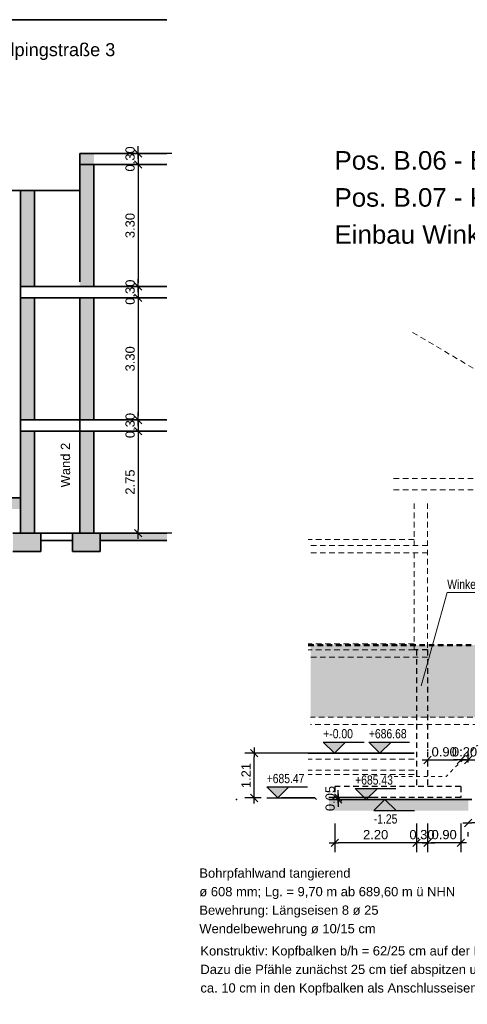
# Model space of a CAD drawing. Header units: metres. Extents: x 1 to 118, y 1 to 83.
# Tile 20 of 35: x 58 to 70, y 1 to 28. Entities that reach past the tile are written whole.
import ezdxf

# ---------------------------------------------------------------- set-up
doc = ezdxf.new("R2010")
doc.units = ezdxf.units.M
for name, pattern in [('DURCHG', [0]), ('GESTR2', [0.25, 0.15, -0.1]), ('PUNKTE', [0.15, 0.05, -0.1])]:
    doc.linetypes.add(name, pattern=pattern)
for name, color, linetype in [('Arbeitsplanie_für_Herstellung_BPW__stat._erf._Anschüttung', 7, 'Continuous'), ('Aushub', 7, 'Continuous'), ('Bestand', 7, 'Continuous'), ('Gel_nde', 7, 'Continuous'), ('HILFPU', 7, 'Continuous'), ('MAKET', 7, 'Continuous'), ('Nachbargeb_ude', 7, 'Continuous'), ('Neubau', 7, 'Continuous'), ('TEXTE', 7, 'Continuous')]:
    doc.layers.add(name, color=color, linetype=linetype)
doc.styles.add('Arial', font='arial.ttf')
doc.dimstyles.new('ISBSTRICH4E', dxfattribs={"dimtxt": 0.25, "dimasz": 0.1, "dimexe": 0.25, "dimexo": 1, "dimgap": 0.09, "dimtad": 1, "dimzin": 0, "dimdsep": 46, "dimtxsty": 'Arial', "dimblk": 'ID4', "dimblk1": 'ID4', "dimblk2": 'ID4', "dimsah": 1, "dimcen": 0.09, "dimdle": 0.15, "dimclrd": 7, "dimclre": 7, "dimclrt": 7, "dimazin": 0, "dimtfac": 1, "dimtdec": 4, "dimtix": 1, "dimtmove": 2, "dimatfit": 3, "dimfxl": 1, "dimtvp": 0.004, "dimtolj": 1, "dimtzin": 0, "dimarcsym": 0})

# ---------------------------------------------------------------- blocks, each defined once
blk = doc.blocks.new('ID4')
at = {"color": 7, "linetype": 'DURCHG', "lineweight": 25}
for p, q in [((-1, -1), (1, 1)), ((1.5, 0), (-1, 0))]:
    blk.add_line(p, q, dxfattribs=at)
blk = doc.blocks.new('*D119')
at = {"layer": 'Defpoints', "color": 0}
for p in [(61.295, 24.351), (60.429, 24.051), (61.392, 24.051)]:
    blk.add_point(p, dxfattribs=at)
at = {"layer": 'MAKET', "color": 7, "lineweight": -2}
for p, q in [((61.392, 24.451), (61.392, 24.551)), ((61.392, 24.351), (61.392, 24.051)), ((62.295, 24.351), (61.642, 24.351)), ((61.392, 23.951), (61.392, 23.851)), ((61.429, 24.051), (61.642, 24.051))]:
    blk.add_line(p, q, dxfattribs=at)
at = {"layer": 'MAKET', "color": 7, "lineweight": -2, "xscale": 0.1, "yscale": 0.1, "zscale": 0.1}
for p, rotation in [((61.392, 24.351), 270), ((61.392, 24.051), 90)]:
    blk.add_blockref('ID4', p, dxfattribs=dict(at, rotation=rotation))
at = {"layer": 'MAKET', "color": 7, "insert": (61.174, 24.201), "char_height": 0.25, "attachment_point": 5, "rotation": 90, "style": 'Arial'}
blk.add_mtext('\\A1;0.30', dxfattribs=at)
blk = doc.blocks.new('*D120')
at = {"layer": 'Defpoints', "color": 0}
for p in [(60.429, 24.051), (60.429, 20.755), (61.392, 20.755)]:
    blk.add_point(p, dxfattribs=at)
at = {"layer": 'MAKET', "color": 7, "lineweight": -2}
for p, q in [((61.392, 23.951), (61.392, 20.855)), ((61.429, 24.051), (61.642, 24.051)), ((61.429, 20.755), (61.642, 20.755))]:
    blk.add_line(p, q, dxfattribs=at)
at = {"layer": 'MAKET', "color": 7, "lineweight": -2, "xscale": 0.1, "yscale": 0.1, "zscale": 0.1}
for p, rotation in [((61.392, 24.051), 90), ((61.392, 20.755), 270)]:
    blk.add_blockref('ID4', p, dxfattribs=dict(at, rotation=rotation))
at = {"layer": 'MAKET', "color": 7, "insert": (61.174, 22.403), "char_height": 0.25, "attachment_point": 5, "rotation": 90, "style": 'Arial'}
blk.add_mtext('\\A1;3.30', dxfattribs=at)
blk = doc.blocks.new('*D121')
at = {"layer": 'Defpoints', "color": 0}
for p in [(60.429, 20.755), (60.429, 20.455), (61.392, 20.455)]:
    blk.add_point(p, dxfattribs=at)
at = {"layer": 'MAKET', "color": 7, "lineweight": -2}
for p, q in [((61.392, 20.855), (61.392, 20.955)), ((61.392, 20.755), (61.392, 20.455)), ((61.429, 20.755), (61.642, 20.755)), ((61.392, 20.355), (61.392, 20.255)), ((61.429, 20.455), (61.642, 20.455))]:
    blk.add_line(p, q, dxfattribs=at)
at = {"layer": 'MAKET', "color": 7, "lineweight": -2, "xscale": 0.1, "yscale": 0.1, "zscale": 0.1}
for p, rotation in [((61.392, 20.755), 270), ((61.392, 20.455), 90)]:
    blk.add_blockref('ID4', p, dxfattribs=dict(at, rotation=rotation))
at = {"layer": 'MAKET', "color": 7, "insert": (61.174, 20.605), "char_height": 0.25, "attachment_point": 5, "rotation": 90, "style": 'Arial'}
blk.add_mtext('\\A1;0.30', dxfattribs=at)
blk = doc.blocks.new('*D122')
at = {"layer": 'Defpoints', "color": 0}
for p in [(60.429, 20.455), (60.429, 17.155), (61.392, 17.155)]:
    blk.add_point(p, dxfattribs=at)
at = {"layer": 'MAKET', "color": 7, "lineweight": -2}
for p, q in [((61.392, 20.355), (61.392, 17.255)), ((61.429, 20.455), (61.642, 20.455)), ((61.429, 17.155), (61.642, 17.155))]:
    blk.add_line(p, q, dxfattribs=at)
at = {"layer": 'MAKET', "color": 7, "lineweight": -2, "xscale": 0.1, "yscale": 0.1, "zscale": 0.1}
for p, rotation in [((61.392, 20.455), 90), ((61.392, 17.155), 270)]:
    blk.add_blockref('ID4', p, dxfattribs=dict(at, rotation=rotation))
at = {"layer": 'MAKET', "color": 7, "insert": (61.174, 18.805), "char_height": 0.25, "attachment_point": 5, "rotation": 90, "style": 'Arial'}
blk.add_mtext('\\A1;3.30', dxfattribs=at)
blk = doc.blocks.new('*D123')
at = {"layer": 'Defpoints', "color": 0}
for p in [(60.429, 17.155), (60.429, 16.855), (61.392, 16.855)]:
    blk.add_point(p, dxfattribs=at)
at = {"layer": 'MAKET', "color": 7, "lineweight": -2}
for p, q in [((61.392, 17.255), (61.392, 17.355)), ((61.392, 17.155), (61.392, 16.855)), ((61.429, 17.155), (61.642, 17.155)), ((61.392, 16.755), (61.392, 16.655)), ((61.429, 16.855), (61.642, 16.855))]:
    blk.add_line(p, q, dxfattribs=at)
at = {"layer": 'MAKET', "color": 7, "lineweight": -2, "xscale": 0.1, "yscale": 0.1, "zscale": 0.1}
for p, rotation in [((61.392, 17.155), 270), ((61.392, 16.855), 90)]:
    blk.add_blockref('ID4', p, dxfattribs=dict(at, rotation=rotation))
at = {"layer": 'MAKET', "color": 7, "insert": (61.174, 17.005), "char_height": 0.25, "attachment_point": 5, "rotation": 90, "style": 'Arial'}
blk.add_mtext('\\A1;0.30', dxfattribs=at)
blk = doc.blocks.new('*D124')
at = {"layer": 'Defpoints', "color": 0}
for p in [(60.429, 16.855), (61.295, 14.101), (61.392, 14.101)]:
    blk.add_point(p, dxfattribs=at)
at = {"layer": 'MAKET', "color": 7, "lineweight": -2}
for p, q in [((61.392, 16.755), (61.392, 14.201)), ((61.429, 16.855), (61.642, 16.855)), ((62.295, 14.101), (61.642, 14.101))]:
    blk.add_line(p, q, dxfattribs=at)
at = {"layer": 'MAKET', "color": 7, "lineweight": -2, "xscale": 0.1, "yscale": 0.1, "zscale": 0.1}
for p, rotation in [((61.392, 16.855), 90), ((61.392, 14.101), 270)]:
    blk.add_blockref('ID4', p, dxfattribs=dict(at, rotation=rotation))
at = {"layer": 'MAKET', "color": 7, "insert": (61.174, 15.478), "char_height": 0.25, "attachment_point": 5, "rotation": 90, "style": 'Arial'}
blk.add_mtext('\\A1;2.75', dxfattribs=at)
blk = doc.blocks.new('*D131')
at = {"layer": 'Defpoints', "color": 0}
for p in [(66.787, 6.961), (68.714, 6.911), (68.864, 6.961)]:
    blk.add_point(p, dxfattribs=at)
at = {"layer": 'MAKET', "color": 7, "lineweight": -2}
for p, q in [((67.864, 6.961), (66.537, 6.961)), ((67.714, 6.911), (66.537, 6.911)), ((66.787, 7.061), (66.787, 7.161)), ((66.787, 6.911), (66.787, 6.961)), ((66.787, 6.811), (66.787, 6.711))]:
    blk.add_line(p, q, dxfattribs=at)
at = {"layer": 'MAKET', "color": 7, "lineweight": -2, "xscale": 0.1, "yscale": 0.1, "zscale": 0.1}
for p, rotation in [((66.787, 6.911), 90), ((66.787, 6.961), 270)]:
    blk.add_blockref('ID4', p, dxfattribs=dict(at, rotation=rotation))
at = {"layer": 'MAKET', "color": 7, "insert": (66.57, 6.936), "char_height": 0.25, "attachment_point": 5, "rotation": 90, "style": 'Arial'}
blk.add_mtext('\\A1;0.05', dxfattribs=at)
blk = doc.blocks.new('DIM125')
at = {"layer": 'MAKET', "color": 7, "linetype": 'DURCHG', "lineweight": 25}
for p, q in [((68.046, 6.911), (67.746, 6.611)), ((67.746, 6.911), (68.346, 6.911)), ((68.346, 6.611), (68.046, 6.911)), ((67.746, 6.611), (68.846, 6.611))]:
    blk.add_line(p, q, dxfattribs=at)
at = {"layer": 'MAKET', "color": 4}
for p in [(74.487, 8.161), (67.034, 6.911)]:
    blk.add_point(p, dxfattribs=at)
blk = doc.blocks.new('DIM126')
at = {"layer": 'MAKET', "color": 7, "linetype": 'DURCHG', "lineweight": 25}
for p, q in [((66.684, 8.161), (66.384, 8.461)), ((66.384, 8.461), (67.484, 8.461)), ((66.984, 8.461), (66.684, 8.161)), ((66.384, 8.161), (66.984, 8.161))]:
    blk.add_line(p, q, dxfattribs=at)
at = {"layer": 'MAKET', "color": 7, "style": 'Arial', "width": 0.8}
blk.add_text('-1.25', height=0.25, dxfattribs=at).set_placement((67.746, 6.261))
blk = doc.blocks.new('DIM127')
at = {"layer": 'MAKET', "color": 7, "style": 'Arial', "width": 0.8}
blk.add_text('+-0.00', height=0.25, dxfattribs=at).set_placement((66.384, 8.561))
blk = doc.blocks.new('*D178')
at = {"layer": 'Defpoints', "color": 0}
for p in [(70.294, 7.977), (70.094, 7.261), (70.294, 6.911)]:
    blk.add_point(p, dxfattribs=at)
at = {"layer": 'MAKET', "color": 7, "lineweight": -2}
for p, q in [((70.094, 8.261), (70.094, 8.227)), ((69.994, 7.977), (69.894, 7.977)), ((70.094, 7.977), (70.294, 7.977)), ((70.294, 7.911), (70.294, 8.227)), ((70.394, 7.977), (70.494, 7.977))]:
    blk.add_line(p, q, dxfattribs=at)
at = {"layer": 'MAKET', "color": 7, "lineweight": -2, "xscale": 0.1, "yscale": 0.1, "zscale": 0.1}
blk.add_blockref('ID4', (70.094, 7.977), dxfattribs=at)
at = {"layer": 'MAKET', "color": 7, "lineweight": -2, "xscale": 0.1, "yscale": 0.1, "zscale": 0.1, "rotation": 180}
blk.add_blockref('ID4', (70.294, 7.977), dxfattribs=at)
at = {"layer": 'MAKET', "color": 7, "insert": (70.194, 8.195), "char_height": 0.25, "attachment_point": 5, "style": 'Arial'}
blk.add_mtext('\\A1;0.20', dxfattribs=at)
blk = doc.blocks.new('*D179')
at = {"layer": 'Defpoints', "color": 0}
for p in [(70.094, 7.977), (69.197, 7.261), (70.094, 7.261)]:
    blk.add_point(p, dxfattribs=at)
at = {"layer": 'MAKET', "color": 7, "lineweight": -2}
for p, q in [((69.197, 8.261), (69.197, 8.227)), ((70.094, 8.261), (70.094, 8.227)), ((69.297, 7.977), (69.994, 7.977))]:
    blk.add_line(p, q, dxfattribs=at)
at = {"layer": 'MAKET', "color": 7, "lineweight": -2, "xscale": 0.1, "yscale": 0.1, "zscale": 0.1, "rotation": 180}
blk.add_blockref('ID4', (69.197, 7.977), dxfattribs=at)
at = {"layer": 'MAKET', "color": 7, "lineweight": -2, "xscale": 0.1, "yscale": 0.1, "zscale": 0.1}
blk.add_blockref('ID4', (70.094, 7.977), dxfattribs=at)
at = {"layer": 'MAKET', "color": 7, "insert": (69.645, 8.195), "char_height": 0.25, "attachment_point": 5, "style": 'Arial'}
blk.add_mtext('\\A1;0.90', dxfattribs=at)
blk = doc.blocks.new('*D180')
at = {"layer": 'Defpoints', "color": 0}
for p in [(70.294, 6.911), (70.294, 6.276), (74.454, 6.005)]:
    blk.add_point(p, dxfattribs=at)
at = {"layer": 'MAKET', "color": 7, "lineweight": -2}
for p, q in [((74.454, 7.005), (74.454, 6.526)), ((74.354, 6.276), (70.394, 6.276)), ((70.294, 5.911), (70.294, 6.026))]:
    blk.add_line(p, q, dxfattribs=at)
at = {"layer": 'MAKET', "color": 7, "lineweight": -2, "xscale": 0.1, "yscale": 0.1, "zscale": 0.1, "rotation": 180}
blk.add_blockref('ID4', (70.294, 6.276), dxfattribs=at)
at = {"layer": 'MAKET', "color": 7, "lineweight": -2, "xscale": 0.1, "yscale": 0.1, "zscale": 0.1}
blk.add_blockref('ID4', (74.454, 6.276), dxfattribs=at)
at = {"layer": 'MAKET', "color": 7, "insert": (72.374, 6.493), "char_height": 0.25, "attachment_point": 5, "style": 'Arial'}
blk.add_mtext('\\A1;4.16', dxfattribs=at)
blk = doc.blocks.new('*D199')
at = {"layer": 'Defpoints', "color": 0}
for p in [(64.517, 8.161), (67.405, 8.161), (65.709, 6.951)]:
    blk.add_point(p, dxfattribs=at)
at = {"layer": 'MAKET', "color": 7, "lineweight": -2}
for p, q in [((66.405, 8.161), (64.267, 8.161)), ((64.517, 7.051), (64.517, 8.061)), ((64.709, 6.951), (64.267, 6.951))]:
    blk.add_line(p, q, dxfattribs=at)
at = {"layer": 'MAKET', "color": 7, "lineweight": -2, "xscale": 0.1, "yscale": 0.1, "zscale": 0.1}
for p, rotation in [((64.517, 8.161), 90), ((64.517, 6.951), 270)]:
    blk.add_blockref('ID4', p, dxfattribs=dict(at, rotation=rotation))
at = {"layer": 'MAKET', "color": 7, "insert": (64.302, 7.556), "char_height": 0.25, "attachment_point": 5, "rotation": 90, "style": 'Arial'}
blk.add_mtext('\\A1;1.21', dxfattribs=at)
blk = doc.blocks.new('DIM193')
at = {"layer": 'MAKET', "color": 7, "linetype": 'DURCHG', "lineweight": 25}
for p, q in [((75.45, 1.381), (75.15, 1.681)), ((75.15, 1.681), (76.25, 1.681)), ((75.75, 1.681), (75.45, 1.381)), ((75.15, 1.381), (75.75, 1.381))]:
    blk.add_line(p, q, dxfattribs=at)
at = {"layer": 'MAKET', "color": 4}
for p in [(83.331, 15.055), (76.595, 12.741), (74.454, 11.08), (72.349, 8.161), (64.039, 6.911), (65.709, 6.951), (76.108, 1.381)]:
    blk.add_point(p, dxfattribs=at)
blk = doc.blocks.new('DIM194')
at = {"layer": 'MAKET', "color": 7, "linetype": 'DURCHG', "lineweight": 25}
for p, q in [((67.544, 6.911), (67.244, 7.211)), ((67.244, 7.211), (68.344, 7.211)), ((67.844, 7.211), (67.544, 6.911)), ((67.244, 6.911), (67.844, 6.911))]:
    blk.add_line(p, q, dxfattribs=at)
at = {"layer": 'MAKET', "color": 7, "style": 'Arial', "width": 0.8}
blk.add_text('+679.90', height=0.25, dxfattribs=at).set_placement((75.15, 1.781))
blk = doc.blocks.new('DIM195')
at = {"layer": 'MAKET', "color": 7, "linetype": 'DURCHG', "lineweight": 25}
for p, q in [((65.157, 6.951), (64.857, 7.251)), ((64.857, 7.251), (65.957, 7.251)), ((65.457, 7.251), (65.157, 6.951)), ((64.857, 6.951), (65.457, 6.951))]:
    blk.add_line(p, q, dxfattribs=at)
at = {"layer": 'MAKET', "color": 7, "style": 'Arial', "width": 0.8}
blk.add_text('+685.43', height=0.25, dxfattribs=at).set_placement((67.244, 7.311))
blk = doc.blocks.new('DIM196')
at = {"layer": 'MAKET', "color": 7, "linetype": 'DURCHG', "lineweight": 25}
for p, q in [((67.914, 8.161), (67.614, 8.461)), ((67.614, 8.461), (68.714, 8.461)), ((68.214, 8.461), (67.914, 8.161)), ((67.614, 8.161), (68.214, 8.161))]:
    blk.add_line(p, q, dxfattribs=at)
at = {"layer": 'MAKET', "color": 7, "style": 'Arial', "width": 0.8}
blk.add_text('+685.47', height=0.25, dxfattribs=at).set_placement((64.857, 7.351))
blk = doc.blocks.new('DIM197')
at = {"layer": 'MAKET', "color": 7, "linetype": 'DURCHG', "lineweight": 25}
for p, q in [((73.352, 11.08), (73.052, 11.38)), ((73.052, 11.38), (74.152, 11.38)), ((73.652, 11.38), (73.352, 11.08)), ((73.052, 11.08), (73.652, 11.08))]:
    blk.add_line(p, q, dxfattribs=at)
at = {"layer": 'MAKET', "color": 7, "style": 'Arial', "width": 0.8}
blk.add_text('+686.68', height=0.25, dxfattribs=at).set_placement((67.614, 8.561))
blk = doc.blocks.new('*D213')
at = {"layer": 'Defpoints', "color": 0}
for p in [(69.197, 7.261), (70.094, 7.261), (69.197, 5.742)]:
    blk.add_point(p, dxfattribs=at)
at = {"layer": 'MAKET', "color": 7, "lineweight": -2}
for p, q in [((69.197, 6.261), (69.197, 5.492)), ((70.094, 6.261), (70.094, 5.492)), ((69.994, 5.742), (69.297, 5.742))]:
    blk.add_line(p, q, dxfattribs=at)
at = {"layer": 'MAKET', "color": 7, "lineweight": -2, "xscale": 0.1, "yscale": 0.1, "zscale": 0.1, "rotation": 180}
blk.add_blockref('ID4', (69.197, 5.742), dxfattribs=at)
at = {"layer": 'MAKET', "color": 7, "lineweight": -2, "xscale": 0.1, "yscale": 0.1, "zscale": 0.1}
blk.add_blockref('ID4', (70.094, 5.742), dxfattribs=at)
at = {"layer": 'MAKET', "color": 7, "insert": (69.645, 5.96), "char_height": 0.25, "attachment_point": 5, "style": 'Arial'}
blk.add_mtext('\\A1;0.90', dxfattribs=at)
blk = doc.blocks.new('*D214')
at = {"layer": 'Defpoints', "color": 0}
for p in [(68.897, 7.261), (69.197, 7.261), (68.897, 5.742)]:
    blk.add_point(p, dxfattribs=at)
at = {"layer": 'MAKET', "color": 7, "lineweight": -2}
for p, q in [((68.897, 6.261), (68.897, 5.492)), ((69.197, 6.261), (69.197, 5.492)), ((68.797, 5.742), (68.697, 5.742)), ((69.197, 5.742), (68.897, 5.742)), ((69.297, 5.742), (69.397, 5.742))]:
    blk.add_line(p, q, dxfattribs=at)
at = {"layer": 'MAKET', "color": 7, "lineweight": -2, "xscale": 0.1, "yscale": 0.1, "zscale": 0.1}
blk.add_blockref('ID4', (68.897, 5.742), dxfattribs=at)
at = {"layer": 'MAKET', "color": 7, "lineweight": -2, "xscale": 0.1, "yscale": 0.1, "zscale": 0.1, "rotation": 180}
blk.add_blockref('ID4', (69.197, 5.742), dxfattribs=at)
at = {"layer": 'MAKET', "color": 7, "insert": (69.047, 5.96), "char_height": 0.25, "attachment_point": 5, "style": 'Arial'}
blk.add_mtext('\\A1;0.30', dxfattribs=at)
blk = doc.blocks.new('*D215')
at = {"layer": 'Defpoints', "color": 0}
for p in [(66.697, 7.261), (68.897, 7.261), (66.697, 5.742)]:
    blk.add_point(p, dxfattribs=at)
at = {"layer": 'MAKET', "color": 7, "lineweight": -2}
for p, q in [((66.697, 6.261), (66.697, 5.492)), ((68.897, 6.261), (68.897, 5.492)), ((68.797, 5.742), (66.797, 5.742))]:
    blk.add_line(p, q, dxfattribs=at)
at = {"layer": 'MAKET', "color": 7, "lineweight": -2, "xscale": 0.1, "yscale": 0.1, "zscale": 0.1, "rotation": 180}
blk.add_blockref('ID4', (66.697, 5.742), dxfattribs=at)
at = {"layer": 'MAKET', "color": 7, "lineweight": -2, "xscale": 0.1, "yscale": 0.1, "zscale": 0.1}
blk.add_blockref('ID4', (68.897, 5.742), dxfattribs=at)
at = {"layer": 'MAKET', "color": 7, "insert": (67.797, 5.96), "char_height": 0.25, "attachment_point": 5, "style": 'Arial'}
blk.add_mtext('\\A1;2.20', dxfattribs=at)

msp = doc.modelspace()

# ---------------------------------------------------------------- hatches: boundary and pattern name
at = {"layer": 'Arbeitsplanie_für_Herstellung_BPW__stat._erf._Anschüttung'}
msp.add_hatch(color=8, dxfattribs=at).paths.add_polyline_path([(66.042, 9.131), (74.91, 9.131), (74.91, 11.08), (66.042, 11.08)])
at = {"layer": 'Aushub'}
msp.add_hatch(color=7, dxfattribs=at).paths.add_polyline_path([(66.537, 6.609), (70.294, 6.609), (70.294, 6.911), (66.537, 6.911)])
at = {"layer": 'Gel_nde'}
msp.add_hatch(color=7, dxfattribs=at).paths.add_polyline_path([(50.563, 14.753), (58.213, 14.753), (58.213, 15.055), (50.563, 15.055)])
at = {"layer": 'MAKET'}
for points in [[(66.684, 8.161), (66.984, 8.461), (66.384, 8.461)], [(67.914, 8.161), (68.214, 8.461), (67.614, 8.461)], [(65.157, 6.951), (65.457, 7.251), (64.857, 7.251)], [(67.544, 6.911), (67.844, 7.211), (67.244, 7.211)], [(67.746, 6.611), (68.346, 6.611), (68.046, 6.911)]]:
    msp.add_hatch(color=7, dxfattribs=at).paths.add_polyline_path(points)
at = {"layer": 'Nachbargeb_ude'}
for points in [[(59.816, 20.755), (60.196, 20.755), (60.196, 24.351), (59.816, 24.351)], [(58.213, 20.755), (58.593, 20.755), (58.593, 23.351), (58.213, 23.351)], [(58.213, 17.155), (58.593, 17.155), (58.593, 20.455), (58.213, 20.455)], [(59.816, 17.155), (60.196, 17.155), (60.196, 20.455), (59.816, 20.455)], [(58.213, 14.101), (58.593, 14.101), (58.593, 16.855), (58.213, 16.855)], [(59.816, 14.101), (60.196, 14.101), (60.196, 16.855), (59.816, 16.855)], [(58.013, 13.601), (58.763, 13.601), (58.763, 14.101), (58.013, 14.101)], [(59.616, 13.601), (60.366, 13.601), (60.366, 14.101), (59.616, 14.101)], [(60.366, 13.901), (62.165, 13.901), (62.165, 14.101), (60.366, 14.101)]]:
    msp.add_hatch(color=7, dxfattribs=at).paths.add_polyline_path(points)

# ---------------------------------------------------------------- linework, layer by layer
at = {"layer": 'Arbeitsplanie_für_Herstellung_BPW__stat._erf._Anschüttung', "color": 6, "linetype": 'GESTR2', "lineweight": 50}
msp.add_line((65.977, 11.08), (75.41, 11.08), dxfattribs=at)
at = {"layer": 'Aushub', "color": 8, "linetype": 'GESTR2', "lineweight": 9}
msp.add_line((72.414, 9.131), (66.042, 9.131), dxfattribs=at)
at = {"layer": 'Aushub', "color": 8, "linetype": 'PUNKTE', "lineweight": 9}
for p in [(71.297, 9.131), (68.292, 7.531)]:
    msp.add_line(p, (69.697, 7.531), dxfattribs=at)
at = {"layer": 'Aushub', "color": 7, "linetype": 'DURCHG', "lineweight": 35}
for p, q in [((66.157, 6.951), (65.261, 6.951)), ((66.157, 6.951), (66.197, 6.911)), ((66.537, 6.911), (70.394, 6.911))]:
    msp.add_line(p, q, dxfattribs=at)
at = {"layer": 'Bestand', "color": 8, "linetype": 'GESTR2', "lineweight": 9}
for p, q in [((68.794, 19.521), (75.459, 15.571)), ((68.279, 15.571), (75.41, 15.571)), ((68.279, 15.271), (75.41, 15.271)), ((72.314, 8.931), (66.042, 8.931))]:
    msp.add_line(p, q, dxfattribs=at)
at = {"layer": 'HILFPU', "color": 4}
for p in [(69.197, 9.131), (70.034, 6.911)]:
    msp.add_point(p, dxfattribs=at)
at = {"layer": 'Nachbargeb_ude', "color": 7, "linetype": 'DURCHG', "lineweight": 35}
for p, q in [((56.713, 27.961), (62.165, 27.961)), ((62.165, 24.351), (59.816, 24.351)), ((59.816, 24.351), (59.816, 20.885)), ((62.165, 24.051), (59.816, 24.051)), ((60.196, 24.051), (60.196, 20.755)), ((59.816, 23.351), (56.713, 23.351)), ((58.213, 17.155), (58.213, 23.351)), ((58.593, 20.755), (58.593, 23.351)), ((62.165, 20.755), (58.213, 20.755)), ((62.165, 20.455), (58.213, 20.455)), ((58.593, 17.155), (58.593, 20.455)), ((59.816, 17.155), (59.816, 20.455)), ((60.196, 17.155), (60.196, 20.455)), ((62.165, 17.155), (58.213, 17.155)), ((58.213, 14.101), (58.213, 17.155)), ((59.816, 14.101), (59.816, 17.155)), ((62.165, 16.855), (58.213, 16.855)), ((58.593, 14.101), (58.593, 16.855)), ((60.196, 14.101), (60.196, 16.855)), ((50.413, 15.055), (58.213, 15.055)), ((58.013, 14.101), (62.165, 14.101)), ((58.763, 14.101), (58.763, 13.601)), ((59.616, 14.101), (59.616, 13.601)), ((60.366, 14.101), (60.366, 13.601)), ((58.763, 13.901), (59.616, 13.901)), ((62.165, 13.901), (60.366, 13.901)), ((58.763, 13.601), (58.013, 13.601)), ((60.366, 13.601), (59.616, 13.601))]:
    msp.add_line(p, q, dxfattribs=at)
at = {"layer": 'Neubau', "color": 7, "linetype": 'GESTR2', "lineweight": 18}
for p, q in [((68.832, 14.904), (68.832, 13.771)), ((69.197, 14.904), (69.197, 10.951)), ((68.832, 13.931), (65.977, 13.931)), ((69.197, 13.771), (65.977, 13.771)), ((69.197, 13.571), (65.977, 13.571)), ((68.832, 13.571), (68.832, 10.951)), ((68.832, 11.111), (65.977, 11.111)), ((68.832, 10.951), (65.977, 10.951)), ((69.197, 10.751), (65.977, 10.751)), ((68.832, 8.001), (65.977, 8.001)), ((68.832, 7.701), (65.977, 7.701)), ((68.832, 7.581), (65.977, 7.581))]:
    msp.add_line(p, q, dxfattribs=at)
at = {"layer": 'Neubau', "color": 7, "linetype": 'GESTR2', "lineweight": 25}
for p, q in [((69.197, 10.951), (68.832, 10.951)), ((68.897, 10.951), (68.897, 7.261)), ((69.197, 10.951), (69.197, 7.261)), ((70.094, 7.261), (66.697, 7.261)), ((66.697, 7.261), (66.697, 6.961)), ((70.094, 7.261), (70.094, 6.961)), ((70.094, 6.961), (66.697, 6.961))]:
    msp.add_line(p, q, dxfattribs=at)
at = {"layer": 'Neubau', "color": 7, "linetype": 'DURCHG', "lineweight": 35}
msp.add_line((68.832, 8.161), (65.977, 8.161), dxfattribs=at)
at = {"layer": 'TEXTE', "color": 7, "linetype": 'DURCHG', "lineweight": 18}
for q in [(69.022, 9.982), (73.305, 12.5)]:
    msp.add_line((69.727, 12.5), q, dxfattribs=at)

# ---------------------------------------------------------------- block references
for name in ['DIM193', 'DIM197', 'DIM127', 'DIM196', 'DIM126', 'DIM125', 'DIM195', 'DIM194']:
    msp.add_blockref(name, (0, 0))

# ---------------------------------------------------------------- texts
at = {"layer": 'Nachbargeb_ude', "color": 7, "style": 'Arial'}
msp.add_text('Kolpingstraße 3', height=0.35, dxfattribs=at).set_placement((57.35, 26.977))
at = {"layer": 'TEXTE', "color": 7, "style": 'Arial'}
for s, p in [('Pos. B.06 - Bohrpfahlwand ø 608 mm - OK Pfahlwand 687,90 m ü NHN', (66.686, 23.913)), ('Pos. B.07 - Kopfbalken konstruktiv b/h = 62/25 cm', (66.686, 22.913))]:
    msp.add_text(s, height=0.5, rotation=360, dxfattribs=at).set_placement(p)
for s, height, p in [('Einbau Winkelstützwand WSW GR 5', 0.5, (66.686, 21.913)), ('Bohrpfahlwand tangierend', 0.25, (63.041, 4.798)), ('ø 608 mm; Lg. = 9,70 m ab 689,60 m ü NHN', 0.25, (63.041, 4.298)), ('Bewehrung: Längseisen 8 ø 25', 0.25, (63.041, 3.798)), ('Wendelbewehrung ø 10/15 cm', 0.25, (63.041, 3.298)), ('Konstruktiv: Kopfbalken b/h = 62/25 cm auf der Pfahlwand anordnen.', 0.25, (63.07, 2.699)), ('Dazu die Pfähle zunächst 25 cm tief abspitzen und Längseisen dabei', 0.25, (63.07, 2.199)), ('ca. 10 cm in den Kopfbalken als Anschlusseisen überstehen lassen.', 0.25, (63.07, 1.699))]:
    msp.add_text(s, height=height, dxfattribs=at).set_placement(p)
at = {"layer": 'TEXTE', "color": 8, "style": 'Arial'}
msp.add_text('Wand 2', height=0.25, rotation=90, dxfattribs=at).set_placement((59.555, 15.336))
at = {"layer": 'TEXTE', "color": 7, "style": 'Arial', "width": 0.8}
msp.add_text('Winkelstützwand WSW GR5', height=0.25, dxfattribs=at).set_placement((69.727, 12.594))

# ---------------------------------------------------------------- dimensions: what is measured, and where the dimension line sits
at = {"layer": 'MAKET'}
for base, p1, p2, picture, middle in [((61.392, 24.051), (61.295, 24.351), (60.429, 24.051), '*D119', (61.174, 24.201)), ((61.392, 20.755), (60.429, 24.051), (60.429, 20.755), '*D120', (61.174, 22.403)), ((61.392, 20.455), (60.429, 20.755), (60.429, 20.455), '*D121', (61.174, 20.605)), ((61.392, 17.155), (60.429, 20.455), (60.429, 17.155), '*D122', (61.174, 18.805)), ((61.392, 16.855), (60.429, 17.155), (60.429, 16.855), '*D123', (61.174, 17.005)), ((61.392, 14.101), (60.429, 16.855), (61.295, 14.101), '*D124', (61.174, 15.478)), ((64.517, 8.161), (65.709, 6.951), (67.405, 8.161), '*D199', (64.302, 7.556)), ((66.787, 6.961), (68.714, 6.911), (68.864, 6.961), '*D131', (66.57, 6.936))]:
    dim = msp.add_linear_dim(base=base, p1=p1, p2=p2, angle=90, dimstyle='ISBSTRICH4E', override={"dimasz": 0.1}, dxfattribs=at)
    dim.commit()
    dim.dimension.update_dxf_attribs({"geometry": picture, "text_midpoint": middle})
for base, p1, p2, picture, middle in [((70.094, 7.977), (69.197, 7.261), (70.094, 7.261), '*D179', (69.645, 8.195)), ((70.294, 7.977), (70.094, 7.261), (70.294, 6.911), '*D178', (70.194, 8.195)), ((66.697, 5.742), (68.897, 7.261), (66.697, 7.261), '*D215', (67.797, 5.96)), ((68.897, 5.742), (69.197, 7.261), (68.897, 7.261), '*D214', (69.047, 5.96)), ((69.197, 5.742), (70.094, 7.261), (69.197, 7.261), '*D213', (69.645, 5.96)), ((70.294, 6.276), (74.454, 6.005), (70.294, 6.911), '*D180', (72.374, 6.493))]:
    dim = msp.add_linear_dim(base=base, p1=p1, p2=p2, dimstyle='ISBSTRICH4E', override={"dimasz": 0.1}, dxfattribs=at)
    dim.commit()
    dim.dimension.update_dxf_attribs({"geometry": picture, "text_midpoint": middle})

doc.saveas('drawing.dxf')
